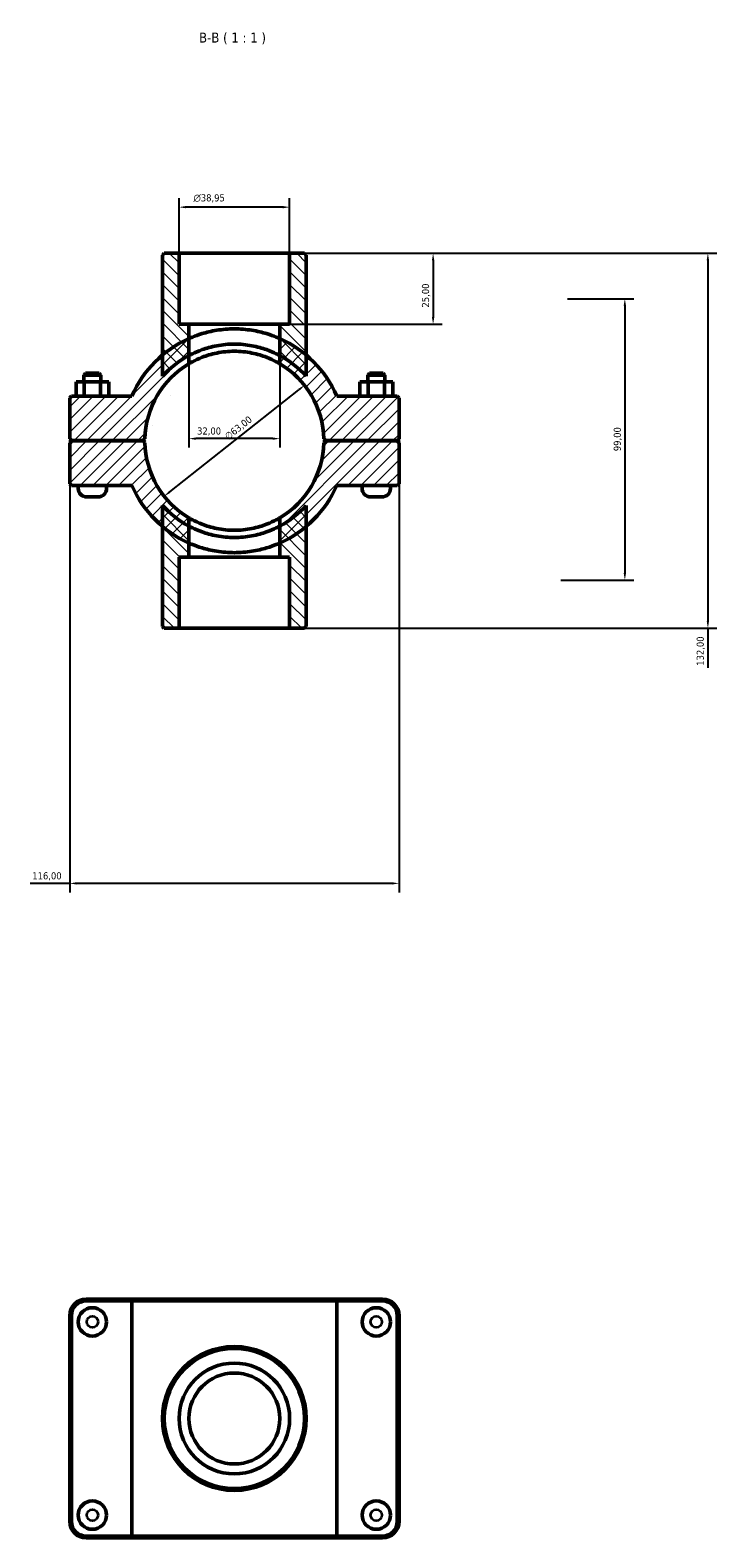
# Model space of a CAD drawing. Header units: millimetres. Extents: x 0 to 902, y -136 to 1184.
# Tile 4 of 4: x 355 to 596, y 653 to 1184. Entities that reach past the tile are written whole.
import ezdxf

# ---------------------------------------------------------------- set-up
doc = ezdxf.new("R2010")
doc.units = ezdxf.units.MM
for name, color, linetype, lineweight in [('Dimension (ISO)', 7, 'Continuous', 25), ('Hatch (ISO)', 7, 'Continuous', 18), ('Symbol (ISO)', 7, 'Continuous', 25), ('Visible (ISO)', 7, 'Continuous', 50), ('Visible Narrow (ISO)', 7, 'Continuous', 35)]:
    doc.layers.add(name, color=color, linetype=linetype, lineweight=lineweight)
doc.styles.add('Label Text (ISO)', font='tahoma.ttf')
doc.styles.add('Note Text (ISO)', font='tahoma.ttf')
doc.dimstyles.new('Default (ISO)', dxfattribs={"dimtxt": 2.5, "dimasz": 2.5, "dimexe": 3.175, "dimexo": 0, "dimgap": 0.762, "dimtad": 1, "dimrnd": 1e-08, "dimzin": 0, "dimtxsty": 'Note Text (ISO)', "dimcen": 0.09, "dimdle": 10, "dimclrd": 256, "dimclre": 256, "dimclrt": 232, "dimazin": 0, "dimtfac": 1.40208, "dimtmove": 0, "dimatfit": 3, "dimfxl": 1, "dimtolj": 1, "dimtzin": 0, "dimlwd": -1, "dimlwe": -1, "dimarcsym": 0})

# ---------------------------------------------------------------- blocks, each defined once
blk = doc.blocks.new('*D7')
at = {"layer": 'Defpoints', "color": 0, "transparency": 16777216}
for p in [(446.01, 1105.06), (442.53, 1080.06), (496.54, 1080.06)]:
    blk.add_point(p, dxfattribs=at)
at = {"layer": 'Dimension (ISO)', "transparency": 16777216}
for p, q in [((446.01, 1105.06), (499.72, 1105.06)), ((496.54, 1102.56), (496.54, 1082.56)), ((442.53, 1080.06), (499.72, 1080.06))]:
    blk.add_line(p, q, dxfattribs=at)
for points in [[(496.13, 1102.56), (496.96, 1102.56), (496.54, 1105.06)], [(496.13, 1082.56), (496.96, 1082.56), (496.54, 1080.06)]]:
    blk.add_solid(points, dxfattribs=at)
at = {"layer": 'Dimension (ISO)', "color": 232, "true_color": 0xca0064, "transparency": 16777216, "insert": (492.61, 1085.95), "char_height": 2.5, "attachment_point": 1, "rotation": 90, "style": 'Note Text (ISO)'}
blk.add_mtext('\\A1;25,00', dxfattribs=at)
blk = doc.blocks.new('*D8')
at = {"layer": 'Defpoints', "color": 0, "transparency": 16777216}
for p in [(407.06, 1121.27), (407.06, 1105.06), (446.01, 1105.06)]:
    blk.add_point(p, dxfattribs=at)
at = {"layer": 'Dimension (ISO)', "transparency": 16777216}
for p, q in [((407.06, 1105.06), (407.06, 1124.45)), ((443.51, 1121.27), (409.56, 1121.27)), ((446.01, 1105.06), (446.01, 1124.45))]:
    blk.add_line(p, q, dxfattribs=at)
for points in [[(409.56, 1121.69), (409.56, 1120.86), (407.06, 1121.27)], [(443.51, 1121.69), (443.51, 1120.86), (446.01, 1121.27)]]:
    blk.add_solid(points, dxfattribs=at)
at = {"layer": 'Dimension (ISO)', "color": 232, "true_color": 0xca0064, "transparency": 16777216, "insert": (412.14, 1125.8), "char_height": 2.5, "attachment_point": 1, "style": 'Note Text (ISO)'}
blk.add_mtext('\\A1;\\fAIGDT|b0|i0;\\H2.5000;\\ln\\fTahoma|b0|i0;\\H2.5000;38,95', dxfattribs=at)
blk = doc.blocks.new('*D9')
at = {"layer": 'Defpoints', "color": 0, "transparency": 16777216}
for p in [(451.25, 1058.59), (401.81, 1019.53)]:
    blk.add_point(p, dxfattribs=at)
at = {"layer": 'Dimension (ISO)', "transparency": 16777216}
blk.add_line((403.78, 1021.08), (449.29, 1057.04), dxfattribs=at)
blk.add_arc((426.53, 1039.06), 31.5, 32.5364, 59.4745, dxfattribs=at)
for points in [[(449.03, 1057.37), (449.55, 1056.71), (451.25, 1058.59)], [(403.52, 1021.41), (404.03, 1020.75), (401.81, 1019.53)]]:
    blk.add_solid(points, dxfattribs=at)
at = {"layer": 'Dimension (ISO)', "color": 232, "true_color": 0xca0064, "transparency": 16777216, "insert": (422.84, 1041.21), "char_height": 2.5, "attachment_point": 1, "rotation": 38.3113, "style": 'Note Text (ISO)'}
blk.add_mtext('\\A1;∅63,00', dxfattribs=at)
blk = doc.blocks.new('*D10')
at = {"layer": 'Defpoints', "color": 0, "transparency": 16777216}
for p in [(543.85, 1089.06), (541.53, 990.06), (564.08, 990.06)]:
    blk.add_point(p, dxfattribs=at)
at = {"layer": 'Dimension (ISO)', "transparency": 16777216}
for p, q in [((543.85, 1089.06), (567.26, 1089.06)), ((564.08, 1086.56), (564.08, 992.56)), ((541.53, 990.06), (567.26, 990.06))]:
    blk.add_line(p, q, dxfattribs=at)
for points in [[(563.66, 1086.56), (564.5, 1086.56), (564.08, 1089.06)], [(563.66, 992.56), (564.5, 992.56), (564.08, 990.06)]]:
    blk.add_solid(points, dxfattribs=at)
at = {"layer": 'Dimension (ISO)', "color": 232, "true_color": 0xca0064, "transparency": 16777216, "insert": (560.15, 1035.41), "char_height": 2.5, "attachment_point": 1, "rotation": 90, "style": 'Note Text (ISO)'}
blk.add_mtext('\\A1;99,00', dxfattribs=at)
blk = doc.blocks.new('*D11')
at = {"layer": 'Defpoints', "color": 0, "transparency": 16777216}
for p in [(410.53, 1069.08), (442.53, 1069.08), (410.53, 1039.82)]:
    blk.add_point(p, dxfattribs=at)
at = {"layer": 'Dimension (ISO)', "transparency": 16777216}
for p, q in [((410.53, 1069.08), (410.53, 1036.64)), ((442.53, 1069.08), (442.53, 1036.64)), ((440.03, 1039.82), (413.03, 1039.82))]:
    blk.add_line(p, q, dxfattribs=at)
for points in [[(413.03, 1040.23), (413.03, 1039.4), (410.53, 1039.82)], [(440.03, 1040.23), (440.03, 1039.4), (442.53, 1039.82)]]:
    blk.add_solid(points, dxfattribs=at)
at = {"layer": 'Dimension (ISO)', "color": 232, "true_color": 0xca0064, "transparency": 16777216, "insert": (413.41, 1043.75), "char_height": 2.5, "attachment_point": 1, "style": 'Note Text (ISO)'}
blk.add_mtext('\\A1;32,00', dxfattribs=at)
blk = doc.blocks.new('*D12')
at = {"layer": 'Defpoints', "color": 0, "transparency": 16777216}
for p in [(446.01, 1105.06), (446.01, 973.06), (593.32, 973.06)]:
    blk.add_point(p, dxfattribs=at)
at = {"layer": 'Dimension (ISO)', "transparency": 16777216}
for p, q in [((446.01, 1105.06), (596.49, 1105.06)), ((593.32, 1102.56), (593.32, 975.56)), ((446.01, 973.06), (596.49, 973.06)), ((593.32, 973.06), (593.32, 959.13))]:
    blk.add_line(p, q, dxfattribs=at)
for points in [[(592.9, 1102.56), (593.73, 1102.56), (593.32, 1105.06)], [(592.9, 975.56), (593.73, 975.56), (593.32, 973.06)]]:
    blk.add_solid(points, dxfattribs=at)
at = {"layer": 'Dimension (ISO)', "color": 232, "true_color": 0xca0064, "transparency": 16777216, "insert": (589.38, 959.89), "char_height": 2.5, "attachment_point": 1, "rotation": 90, "style": 'Note Text (ISO)'}
blk.add_mtext('\\A1;132,00', dxfattribs=at)
blk = doc.blocks.new('*D13')
at = {"layer": 'Defpoints', "color": 0, "transparency": 16777216}
for p in [(368.53, 1039.74), (484.53, 1039.74), (368.53, 883.3)]:
    blk.add_point(p, dxfattribs=at)
at = {"layer": 'Dimension (ISO)', "transparency": 16777216}
for p, q in [((368.53, 1039.74), (368.53, 880.13)), ((484.53, 1039.74), (484.53, 880.13)), ((368.53, 883.3), (354.6, 883.3)), ((482.03, 883.3), (371.03, 883.3))]:
    blk.add_line(p, q, dxfattribs=at)
for points in [[(371.03, 883.72), (371.03, 882.88), (368.53, 883.3)], [(482.03, 883.72), (482.03, 882.88), (484.53, 883.3)]]:
    blk.add_solid(points, dxfattribs=at)
at = {"layer": 'Dimension (ISO)', "color": 232, "true_color": 0xca0064, "transparency": 16777216, "insert": (355.36, 887.23), "char_height": 2.5, "attachment_point": 1, "style": 'Note Text (ISO)'}
blk.add_mtext('\\A1;116,00', dxfattribs=at)

msp = doc.modelspace()

# ---------------------------------------------------------------- hatches: boundary and pattern name
at = {"layer": 'Hatch (ISO)'}
h = msp.add_hatch(dxfattribs=at)
h.set_pattern_fill('ANSI31', color=256, scale=25.4, angle=90.00021, style=0)
h.set_pattern_definition([(135.0002, (0, 0), (-2.245056, -2.245072), [])])
edge = h.paths.add_edge_path()
edge.add_line((407.055, 1080.061), (407.055, 1105.061))
edge.add_line((407.055, 1105.061), (401.842, 1105.061))
edge.add_line((401.842, 1105.061), (401.212, 1104.431))
edge.add_line((401.212, 1104.431), (401.212, 1069.216))
edge.add_line((401.212, 1069.216), (401.212, 1061.783))
edge.add_ellipse((426.531, 1039.061), major_axis=(-25.319, 22.723), ratio=1, start_angle=339.96128, end_angle=360, ccw=False)
edge.add_line((410.531, 1069.083), (410.531, 1080.061))
edge.add_line((410.531, 1080.061), (407.055, 1080.061))
edge = h.paths.add_edge_path()
edge.add_line((446.007, 1105.061), (446.007, 1080.061))
edge.add_line((446.007, 1080.061), (442.531, 1080.061))
edge.add_line((442.531, 1080.061), (442.531, 1069.083))
edge.add_ellipse((426.531, 1039.061), major_axis=(16, 30.023), ratio=1, start_angle=339.96128, end_angle=360, ccw=False)
edge.add_line((451.85, 1061.783), (451.85, 1069.216))
edge.add_line((451.85, 1069.216), (451.85, 1104.431))
edge.add_line((451.85, 1104.431), (451.22, 1105.061))
edge.add_line((451.22, 1105.061), (446.007, 1105.061))
edge = h.paths.add_edge_path()
edge.add_line((410.531, 998.061), (410.531, 1009.038))
edge.add_ellipse((426.531, 1039.061), major_axis=(-16, -30.023), ratio=1, start_angle=339.96128, end_angle=360, ccw=False)
edge.add_line((401.212, 1016.338), (401.212, 1008.905))
edge.add_line((401.212, 1008.905), (401.212, 973.691))
edge.add_line((401.212, 973.691), (401.842, 973.061))
edge.add_line((401.842, 973.061), (407.055, 973.061))
edge.add_line((407.055, 973.061), (407.055, 998.061))
edge.add_line((407.055, 998.061), (410.531, 998.061))
edge = h.paths.add_edge_path()
edge.add_line((442.531, 1009.038), (442.531, 998.061))
edge.add_line((442.531, 998.061), (446.007, 998.061))
edge.add_line((446.007, 998.061), (446.007, 973.061))
edge.add_line((446.007, 973.061), (451.22, 973.061))
edge.add_line((451.22, 973.061), (451.85, 973.691))
edge.add_line((451.85, 973.691), (451.85, 1008.905))
edge.add_line((451.85, 1008.905), (451.85, 1016.338))
edge.add_ellipse((426.531, 1039.061), major_axis=(25.319, -22.723), ratio=1, start_angle=339.96128, end_angle=360, ccw=False)
h = msp.add_hatch(dxfattribs=at)
h.set_pattern_fill('ANSI31', color=256, scale=25.4, style=0)
h.set_pattern_definition([(45, (0, 0), (-2.245064, 2.245064), [])])
edge = h.paths.add_edge_path()
edge.add_line((484.531, 1038.381), (483.901, 1039.011))
edge.add_line((483.901, 1039.011), (458.661, 1039.011))
edge.add_line((458.661, 1039.011), (458.024, 1038.381))
edge.add_ellipse((426.531, 1039.061), major_axis=(31.493, -0.68), ratio=1, start_angle=301.76336, end_angle=360, ccw=False)
edge.add_line((442.531, 1011.927), (442.531, 1003.083))
edge.add_ellipse((426.531, 1039.061), major_axis=(16, -35.978), ratio=1, start_angle=0, end_angle=16.04147)
edge.add_ellipse((426.531, 1039.061), major_axis=(25.319, -30.155), ratio=1, start_angle=0, end_angle=26.40465)
edge.add_line((462.619, 1023.311), (483.901, 1023.311))
edge.add_line((483.901, 1023.311), (484.531, 1023.941))
edge.add_line((484.531, 1023.941), (484.531, 1038.381))
edge = h.paths.add_edge_path()
edge.add_line((369.161, 1039.011), (368.531, 1038.381))
edge.add_line((368.531, 1038.381), (368.531, 1023.941))
edge.add_line((368.531, 1023.941), (369.161, 1023.311))
edge.add_line((369.161, 1023.311), (390.443, 1023.311))
edge.add_ellipse((426.531, 1039.061), major_axis=(-36.088, -15.75), ratio=1, start_angle=0, end_angle=26.40465)
edge.add_ellipse((426.531, 1039.061), major_axis=(-25.319, -30.155), ratio=1, start_angle=0, end_angle=16.04147)
edge.add_line((410.531, 1003.083), (410.531, 1011.927))
edge.add_ellipse((426.531, 1039.061), major_axis=(-16, -27.134), ratio=1, start_angle=301.76336, end_angle=360, ccw=False)
edge.add_line((395.039, 1038.381), (394.401, 1039.011))
edge.add_line((394.401, 1039.011), (369.161, 1039.011))
edge = h.paths.add_edge_path()
edge.add_line((483.901, 1039.111), (484.531, 1039.741))
edge.add_line((484.531, 1039.741), (484.531, 1054.181))
edge.add_line((484.531, 1054.181), (483.901, 1054.811))
edge.add_line((483.901, 1054.811), (462.619, 1054.811))
edge.add_ellipse((426.531, 1039.061), major_axis=(36.088, 15.75), ratio=1, start_angle=0, end_angle=26.40465)
edge.add_ellipse((426.531, 1039.061), major_axis=(25.319, 30.155), ratio=1, start_angle=0, end_angle=16.04147)
edge.add_line((442.531, 1075.038), (442.531, 1066.195))
edge.add_ellipse((426.531, 1039.061), major_axis=(16, 27.134), ratio=1, start_angle=301.76336, end_angle=360, ccw=False)
edge.add_line((458.024, 1039.741), (458.661, 1039.111))
edge.add_line((458.661, 1039.111), (483.901, 1039.111))
edge = h.paths.add_edge_path()
edge.add_line((368.531, 1039.741), (369.161, 1039.111))
edge.add_line((369.161, 1039.111), (394.401, 1039.111))
edge.add_line((394.401, 1039.111), (395.039, 1039.741))
edge.add_ellipse((426.531, 1039.061), major_axis=(-31.493, 0.68), ratio=1, start_angle=301.76336, end_angle=360, ccw=False)
edge.add_line((410.531, 1066.195), (410.531, 1075.038))
edge.add_ellipse((426.531, 1039.061), major_axis=(-16, 35.978), ratio=1, start_angle=0, end_angle=16.04147)
edge.add_ellipse((426.531, 1039.061), major_axis=(-25.319, 30.155), ratio=1, start_angle=0, end_angle=26.40465)
edge.add_line((390.443, 1054.811), (369.161, 1054.811))
edge.add_line((369.161, 1054.811), (368.531, 1054.181))
edge.add_line((368.531, 1054.181), (368.531, 1039.741))

# ---------------------------------------------------------------- linework, layer by layer
at = {"layer": 'Visible (ISO)'}
for p, q in [((401.842, 1105.061), (401.212, 1104.431)), ((401.212, 1104.431), (401.212, 1061.783)), ((407.055, 1105.061), (401.842, 1105.061)), ((407.055, 1080.061), (407.055, 1105.061)), ((407.055, 1105.061), (446.007, 1105.061)), ((446.007, 1105.061), (446.007, 1080.061)), ((451.22, 1105.061), (446.007, 1105.061)), ((451.85, 1104.431), (451.22, 1105.061)), ((451.85, 1061.783), (451.85, 1104.431)), ((410.531, 1080.061), (407.055, 1080.061)), ((410.531, 1069.083), (410.531, 1080.061)), ((410.531, 1080.061), (442.531, 1080.061)), ((446.007, 1080.061), (442.531, 1080.061)), ((442.531, 1080.061), (442.531, 1069.083)), ((410.531, 1066.195), (410.531, 1075.038)), ((442.531, 1075.038), (442.531, 1066.195)), ((374.161, 1062.811), (373.531, 1062.181)), ((379.531, 1062.181), (373.531, 1062.181)), ((373.531, 1059.811), (373.531, 1062.181)), ((374.161, 1062.811), (378.901, 1062.811)), ((378.901, 1062.811), (379.531, 1062.181)), ((379.531, 1059.811), (379.531, 1062.181)), ((474.161, 1062.811), (473.531, 1062.181)), ((473.531, 1062.181), (479.531, 1062.181)), ((473.531, 1062.181), (473.531, 1059.811)), ((478.901, 1062.811), (474.161, 1062.811)), ((478.901, 1062.811), (479.531, 1062.181)), ((479.531, 1062.181), (479.531, 1059.811)), ((370.758, 1059.811), (373.671, 1059.811)), ((370.758, 1054.811), (370.758, 1059.811)), ((373.671, 1059.811), (379.445, 1059.811)), ((373.671, 1054.811), (373.671, 1059.811)), ((379.445, 1059.811), (382.305, 1059.811)), ((379.445, 1054.811), (379.445, 1059.811)), ((382.305, 1054.811), (382.305, 1059.811)), ((473.618, 1059.811), (470.758, 1059.811)), ((470.758, 1054.811), (470.758, 1059.811)), ((473.618, 1054.811), (473.618, 1059.811)), ((479.391, 1059.811), (473.618, 1059.811)), ((479.391, 1054.811), (479.391, 1059.811)), ((482.305, 1059.811), (479.391, 1059.811)), ((482.305, 1054.811), (482.305, 1059.811)), ((369.161, 1054.811), (368.531, 1054.181)), ((368.531, 1054.181), (368.531, 1039.741)), ((390.443, 1054.811), (369.161, 1054.811)), ((483.901, 1054.811), (462.619, 1054.811)), ((484.531, 1054.181), (483.901, 1054.811)), ((484.531, 1039.741), (484.531, 1054.181)), ((368.531, 1039.741), (369.161, 1039.111)), ((369.161, 1039.011), (368.531, 1038.381)), ((368.531, 1038.381), (368.531, 1023.941)), ((369.161, 1039.111), (394.401, 1039.111)), ((394.401, 1039.011), (369.161, 1039.011)), ((371.531, 1039.011), (371.531, 1039.111)), ((381.531, 1039.011), (381.531, 1039.111)), ((394.401, 1039.111), (395.039, 1039.741)), ((395.039, 1038.381), (394.401, 1039.011)), ((458.024, 1039.741), (458.661, 1039.111)), ((458.661, 1039.011), (458.024, 1038.381)), ((458.661, 1039.111), (483.901, 1039.111)), ((483.901, 1039.011), (458.661, 1039.011)), ((471.531, 1039.111), (471.531, 1039.011)), ((481.531, 1039.111), (481.531, 1039.011)), ((483.901, 1039.111), (484.531, 1039.741)), ((484.531, 1038.381), (483.901, 1039.011)), ((484.531, 1023.941), (484.531, 1038.381)), ((368.531, 1023.941), (369.161, 1023.311)), ((369.161, 1023.311), (390.443, 1023.311)), ((371.531, 1022.311), (371.531, 1023.311)), ((378.531, 1019.311), (374.531, 1019.311)), ((381.531, 1022.311), (381.531, 1023.311)), ((462.619, 1023.311), (483.901, 1023.311)), ((471.531, 1023.311), (471.531, 1022.311)), ((474.531, 1019.311), (478.531, 1019.311)), ((481.531, 1023.311), (481.531, 1022.311)), ((483.901, 1023.311), (484.531, 1023.941)), ((401.212, 1016.338), (401.212, 973.691)), ((451.85, 973.691), (451.85, 1016.338)), ((410.531, 1003.083), (410.531, 1011.927)), ((410.531, 998.061), (410.531, 1009.038)), ((442.531, 1011.927), (442.531, 1003.083)), ((442.531, 1009.038), (442.531, 998.061)), ((407.055, 973.061), (407.055, 998.061)), ((407.055, 998.061), (410.531, 998.061)), ((442.531, 998.061), (410.531, 998.061)), ((442.531, 998.061), (446.007, 998.061)), ((446.007, 998.061), (446.007, 973.061)), ((401.212, 973.691), (401.842, 973.061)), ((401.842, 973.061), (407.055, 973.061)), ((446.007, 973.061), (407.055, 973.061)), ((446.007, 973.061), (451.22, 973.061)), ((451.22, 973.061), (451.85, 973.691)), ((390.858, 737.001), (374.331, 737.001)), ((374.331, 736.371), (390.443, 736.371)), ((462.619, 736.371), (390.443, 736.371)), ((390.443, 653.631), (390.443, 736.371)), ((390.858, 737.001), (462.204, 737.001)), ((478.731, 737.001), (462.204, 737.001)), ((462.619, 736.371), (478.731, 736.371)), ((462.619, 653.631), (462.619, 736.371)), ((368.531, 731.201), (368.531, 658.801)), ((369.161, 658.801), (369.161, 731.201)), ((483.901, 731.201), (483.901, 658.801)), ((484.531, 658.801), (484.531, 731.201)), ((390.443, 653.631), (374.331, 653.631)), ((374.331, 653.001), (390.858, 653.001)), ((390.443, 653.631), (462.619, 653.631)), ((462.204, 653.001), (390.858, 653.001)), ((462.204, 653.001), (478.731, 653.001)), ((478.731, 653.631), (462.619, 653.631))]:
    msp.add_line(p, q, dxfattribs=at)
for centre, radius in [((376.531, 729.001), 5), ((476.531, 729.001), 5), ((426.531, 695.001), 25.319), ((426.531, 695.001), 24.689), ((426.531, 695.001), 19.476), ((426.531, 695.001), 16), ((376.531, 661.001), 5), ((476.531, 661.001), 5)]:
    msp.add_circle(centre, radius, dxfattribs=at)
for centre, radius, start, end in [((426.531, 1039.061), 39.375, 113.9757, 156.42182), ((426.531, 1039.061), 39.375, 23.57818, 66.0243), ((426.531, 1039.061), 34.02, 118.05452, 138.09324), ((426.531, 1039.061), 34.02, 41.90676, 61.94548), ((426.531, 1039.061), 31.5, 120.52648, 178.76312), ((426.531, 1039.061), 31.5, 1.23688, 59.47352), ((426.531, 1039.061), 31.5, 181.23688, 239.47352), ((426.531, 1039.061), 31.5, 300.52648, 358.76312), ((374.531, 1022.311), 3, 180, 270), ((378.531, 1022.311), 3, 270, 0), ((426.531, 1039.061), 39.375, 203.57818, 246.0243), ((426.531, 1039.061), 39.375, 293.9757, 336.42182), ((474.531, 1022.311), 3, 180, 270), ((478.531, 1022.311), 3, 270, 0), ((426.531, 1039.061), 34.02, 221.90676, 241.94548), ((426.531, 1039.061), 34.02, 298.05452, 318.09324), ((374.331, 731.201), 5.8, 90, 180), ((374.331, 731.201), 5.17, 90, 180), ((478.731, 731.201), 5.8, 0, 90), ((478.731, 731.201), 5.17, 0, 90), ((374.331, 658.801), 5.8, 180, 270), ((374.331, 658.801), 5.17, 180, 270), ((478.731, 658.801), 5.8, 270, 0), ((478.731, 658.801), 5.17, 270, 0)]:
    msp.add_arc(centre, radius, start, end, dxfattribs=at)
for points, knots in [([(410.531, 1075.038), (410.531, 1075.038), (410.63, 1075.083), (411.041, 1075.261), (411.353, 1075.395), (412.582, 1075.893), (413.809, 1076.353), (415.921, 1076.986), (416.716, 1077.203), (418.452, 1077.608), (419.392, 1077.796), (421.36, 1078.107), (422.389, 1078.231), (424.466, 1078.395), (425.514, 1078.436), (427.548, 1078.436), (428.596, 1078.395), (430.673, 1078.231), (431.703, 1078.107), (433.671, 1077.796), (434.611, 1077.608), (436.346, 1077.203), (437.142, 1076.986), (439.253, 1076.353), (440.48, 1075.893), (441.71, 1075.395), (442.022, 1075.261), (442.433, 1075.083), (442.531, 1075.038), (442.531, 1075.038)], [4.8835607, 4.8835607, 4.8835607, 4.8835607, 5.1889486, 5.1889486, 5.4943365, 5.4943365, 6.1051124, 6.1051124, 6.4101696, 6.4101696, 6.7152267, 6.7152267, 7.0202838, 7.0202838, 7.325341, 7.325341, 7.6303981, 7.6303981, 7.9354552, 7.9354552, 8.2405124, 8.2405124, 8.5455695, 8.5455695, 9.1563454, 9.1563454, 9.4617334, 9.4617334, 9.7671213, 9.7671213, 9.7671213, 9.7671213]), ([(410.531, 1069.083), (410.531, 1069.083), (410.631, 1069.137), (411.044, 1069.352), (411.357, 1069.513), (412.588, 1070.106), (413.813, 1070.649), (415.918, 1071.391), (416.711, 1071.645), (418.442, 1072.117), (419.381, 1072.336), (421.347, 1072.698), (422.377, 1072.842), (424.459, 1073.034), (425.51, 1073.081), (427.553, 1073.081), (428.604, 1073.034), (430.685, 1072.842), (431.715, 1072.698), (433.682, 1072.336), (434.621, 1072.117), (436.352, 1071.645), (437.144, 1071.391), (439.249, 1070.649), (440.474, 1070.106), (441.705, 1069.513), (442.018, 1069.352), (442.431, 1069.137), (442.531, 1069.083), (442.531, 1069.083)], [0, 0, 0, 0, 0.3070255, 0.3070255, 0.6140509, 0.6140509, 1.2281018, 1.2281018, 1.534493, 1.534493, 1.8408842, 1.8408842, 2.1472754, 2.1472754, 2.4536666, 2.4536666, 2.7600577, 2.7600577, 3.0664489, 3.0664489, 3.3728401, 3.3728401, 3.6792313, 3.6792313, 4.2932822, 4.2932822, 4.6003077, 4.6003077, 4.9073331, 4.9073331, 4.9073331, 4.9073331]), ([(442.531, 1066.195), (442.531, 1066.195), (442.431, 1066.255), (442.016, 1066.493), (441.702, 1066.671), (440.47, 1067.324), (439.247, 1067.919), (437.146, 1068.728), (436.355, 1069.003), (434.627, 1069.516), (433.69, 1069.753), (431.723, 1070.146), (430.693, 1070.302), (428.609, 1070.51), (427.556, 1070.561), (425.507, 1070.561), (424.453, 1070.51), (422.37, 1070.302), (421.339, 1070.146), (419.373, 1069.753), (418.435, 1069.516), (416.707, 1069.003), (415.916, 1068.728), (413.816, 1067.919), (412.592, 1067.324), (411.36, 1066.671), (411.046, 1066.493), (410.632, 1066.255), (410.531, 1066.195), (410.531, 1066.195)], [0, 0, 0, 0, 0.3081926, 0.3081926, 0.6163851, 0.6163851, 1.2327703, 1.2327703, 1.5400598, 1.5400598, 1.8473494, 1.8473494, 2.1546389, 2.1546389, 2.4619285, 2.4619285, 2.769218, 2.769218, 3.0765076, 3.0765076, 3.3837971, 3.3837971, 3.6910867, 3.6910867, 4.3074718, 4.3074718, 4.6156644, 4.6156644, 4.923857, 4.923857, 4.923857, 4.923857]), ([(410.531, 1011.927), (410.531, 1011.927), (410.632, 1011.867), (411.046, 1011.629), (411.36, 1011.451), (412.592, 1010.797), (413.816, 1010.202), (415.916, 1009.394), (416.707, 1009.118), (418.435, 1008.606), (419.373, 1008.368), (421.339, 1007.975), (422.37, 1007.819), (424.453, 1007.612), (425.507, 1007.561), (427.556, 1007.561), (428.609, 1007.612), (430.693, 1007.819), (431.723, 1007.975), (433.69, 1008.368), (434.627, 1008.606), (436.355, 1009.118), (437.146, 1009.394), (439.247, 1010.202), (440.47, 1010.797), (441.702, 1011.451), (442.016, 1011.629), (442.431, 1011.867), (442.531, 1011.927), (442.531, 1011.927)], [0, 0, 0, 0, 0.3081926, 0.3081926, 0.6163851, 0.6163851, 1.2327703, 1.2327703, 1.5400598, 1.5400598, 1.8473494, 1.8473494, 2.1546389, 2.1546389, 2.4619285, 2.4619285, 2.769218, 2.769218, 3.0765076, 3.0765076, 3.3837971, 3.3837971, 3.6910867, 3.6910867, 4.3074718, 4.3074718, 4.6156644, 4.6156644, 4.923857, 4.923857, 4.923857, 4.923857]), ([(410.531, 1009.038), (410.531, 1009.038), (410.631, 1008.984), (411.044, 1008.769), (411.357, 1008.609), (412.588, 1008.016), (413.813, 1007.472), (415.918, 1006.73), (416.711, 1006.477), (418.442, 1006.004), (419.381, 1005.786), (421.347, 1005.423), (422.377, 1005.279), (424.459, 1005.088), (425.51, 1005.041), (427.553, 1005.041), (428.604, 1005.088), (430.685, 1005.279), (431.715, 1005.423), (433.682, 1005.786), (434.621, 1006.004), (436.352, 1006.477), (437.144, 1006.73), (439.249, 1007.472), (440.474, 1008.016), (441.705, 1008.609), (442.018, 1008.769), (442.431, 1008.984), (442.531, 1009.038), (442.531, 1009.038)], [4.9073331, 4.9073331, 4.9073331, 4.9073331, 5.2143586, 5.2143586, 5.521384, 5.521384, 6.135435, 6.135435, 6.4418261, 6.4418261, 6.7482173, 6.7482173, 7.0546085, 7.0546085, 7.3609997, 7.3609997, 7.6673909, 7.6673909, 7.973782, 7.973782, 8.2801732, 8.2801732, 8.5865644, 8.5865644, 9.2006153, 9.2006153, 9.5076408, 9.5076408, 9.8146662, 9.8146662, 9.8146662, 9.8146662]), ([(442.531, 1003.083), (442.531, 1003.083), (442.433, 1003.039), (442.022, 1002.86), (441.71, 1002.726), (440.48, 1002.229), (439.253, 1001.769), (437.142, 1001.135), (436.346, 1000.918), (434.611, 1000.513), (433.671, 1000.326), (431.703, 1000.014), (430.673, 999.89), (428.596, 999.726), (427.548, 999.686), (425.514, 999.686), (424.466, 999.726), (422.389, 999.89), (421.36, 1000.014), (419.392, 1000.326), (418.452, 1000.513), (416.716, 1000.918), (415.921, 1001.135), (413.809, 1001.769), (412.582, 1002.229), (411.353, 1002.726), (411.041, 1002.86), (410.63, 1003.039), (410.531, 1003.083), (410.531, 1003.083)], [4.8835607, 4.8835607, 4.8835607, 4.8835607, 5.1889486, 5.1889486, 5.4943365, 5.4943365, 6.1051124, 6.1051124, 6.4101696, 6.4101696, 6.7152267, 6.7152267, 7.0202838, 7.0202838, 7.325341, 7.325341, 7.6303981, 7.6303981, 7.9354552, 7.9354552, 8.2405124, 8.2405124, 8.5455695, 8.5455695, 9.1563454, 9.1563454, 9.4617334, 9.4617334, 9.7671213, 9.7671213, 9.7671213, 9.7671213])]:
    msp.add_open_spline(points, degree=3, knots=knots, dxfattribs=at)
for points in [[(390.858, 737.001), (390.719, 736.791), (390.581, 736.581), (390.443, 736.371)], [(462.204, 737.001), (462.343, 736.791), (462.481, 736.581), (462.619, 736.371)], [(390.858, 653.001), (390.719, 653.211), (390.581, 653.421), (390.443, 653.631)], [(462.204, 653.001), (462.343, 653.211), (462.481, 653.421), (462.619, 653.631)]]:
    msp.add_open_spline(points, degree=3, dxfattribs=at)
at = {"layer": 'Visible Narrow (ISO)'}
for p, q in [((374.331, 736.402), (374.331, 736.969)), ((478.731, 736.402), (478.731, 736.969)), ((369.13, 731.201), (368.563, 731.201)), ((483.933, 731.201), (484.5, 731.201)), ((369.13, 658.801), (368.563, 658.801)), ((483.933, 658.801), (484.5, 658.801)), ((374.331, 653.599), (374.331, 653.032)), ((478.731, 653.599), (478.731, 653.032))]:
    msp.add_line(p, q, dxfattribs=at)
for centre in [(376.531, 729.001), (476.531, 729.001), (376.531, 661.001), (476.531, 661.001)]:
    msp.add_circle(centre, 2, dxfattribs=at)

# ---------------------------------------------------------------- texts
at = {"layer": 'Symbol (ISO)', "insert": (414.092, 1178.561), "char_height": 3.5, "attachment_point": 7, "style": 'Label Text (ISO)'}
msp.add_mtext('B-B ( 1 : 1 )', dxfattribs=at)

# ---------------------------------------------------------------- dimensions: what is measured, and where the dimension line sits
at = {"layer": 'Dimension (ISO)'}
dim = msp.add_linear_dim(base=(407.055, 1121.274), p1=(446.007, 1105.061), p2=(407.055, 1105.061), angle=180, text='\\fAIGDT|b0|i0;\\H2.5000;\\ln\\fTahoma|b0|i0;\\H2.5000;<>', dimstyle='Default (ISO)', override={"dimdec": 2, "dimtp": 0, "dimtm": 0, "dimtdec": 2, "dimtofl": 0, "dimatfit": 1}, dxfattribs=at)
dim.commit()
dim.dimension.update_dxf_attribs({"geometry": '*D8', "text_midpoint": (417.679, 1121.274), "dimtype": 160})
for base, p1, p2, angle, override, picture, middle in [((496.545, 1080.061), (446.007, 1105.061), (442.531, 1080.061), 90, {"dimdec": 2, "dimtp": 0, "dimtm": 0, "dimtdec": 2, "dimtofl": 0, "dimatfit": 1}, '*D7', (496.545, 1090.061)), ((593.315, 973.061), (446.007, 1105.061), (446.007, 973.061), 90, {"dimdec": 2, "dimtp": 0, "dimtm": 0, "dimtdec": 2, "dimtofl": 0, "dimatfit": 2}, '*D12', (593.315, 964.845)), ((564.08, 990.061), (543.848, 1089.061), (541.531, 990.061), 270, {"dimdec": 2, "dimtp": 0, "dimtm": 0, "dimtdec": 2, "dimtofl": 0, "dimatfit": 1}, '*D10', (564.08, 1039.561))]:
    dim = msp.add_linear_dim(base=base, p1=p1, p2=p2, angle=angle, dimstyle='Default (ISO)', override=override, dxfattribs=at)
    dim.commit()
    dim.dimension.update_dxf_attribs({"geometry": picture, "text_midpoint": middle, "dimtype": 160})
for base, p1, p2, override, picture, middle in [((410.531, 1039.817), (442.531, 1069.083), (410.531, 1069.083), {"dimdec": 2, "dimtp": 0, "dimtm": 0, "dimtdec": 2, "dimtofl": 0, "dimatfit": 1}, '*D11', (417.531, 1039.817)), ((368.531, 883.301), (484.531, 1039.741), (368.531, 1039.741), {"dimdec": 2, "dimtp": 0, "dimtm": 0, "dimtdec": 2, "dimtofl": 0, "dimatfit": 2}, '*D13', (360.315, 883.301))]:
    dim = msp.add_linear_dim(base=base, p1=p1, p2=p2, dimstyle='Default (ISO)', override=override, dxfattribs=at)
    dim.commit()
    dim.dimension.update_dxf_attribs({"geometry": picture, "text_midpoint": middle, "dimtype": 160})
dim = msp.add_diameter_dim_2p(p1=(401.814, 1019.531), p2=(451.249, 1058.588), dimstyle='Default (ISO)', override={"dimdec": 2, "dimlfac": 0.999971, "dimtp": 0, "dimtm": 0, "dimtdec": 2, "dimatfit": 2}, dxfattribs=at)
dim.commit()
dim.dimension.update_dxf_attribs({"geometry": '*D9', "text_midpoint": (429.616, 1041.497), "dimtype": 163})

doc.saveas('drawing.dxf')
